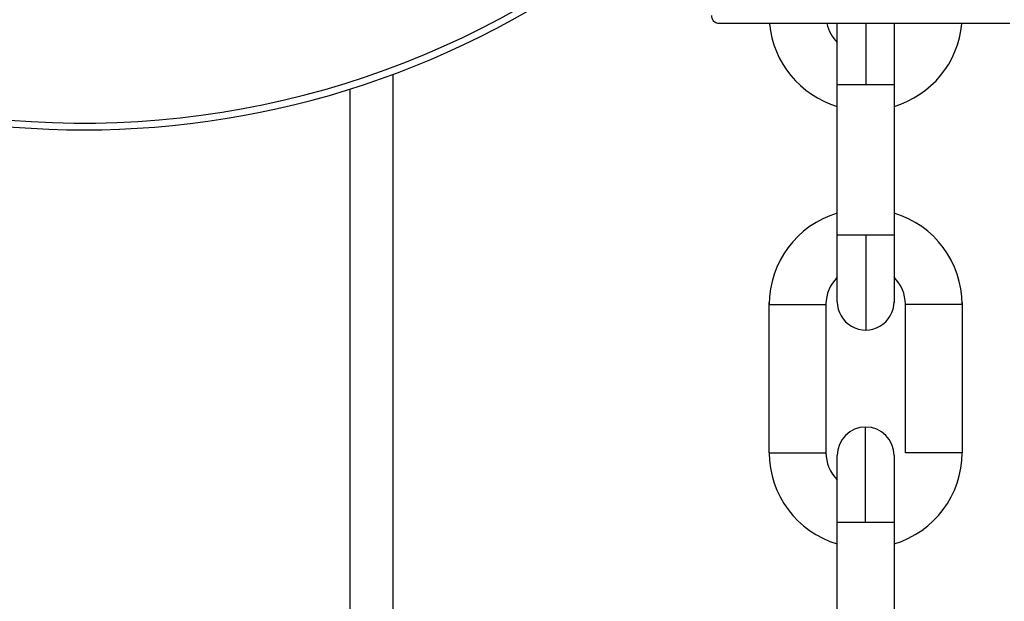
# Model space of a CAD drawing. Header units: inches. Extents: x 170 to 288, y 234 to 248.
# Tile 107 of 192: x 186.0206 to 186.1116, y 244.0323 to 244.0861. Entities that reach past the tile are written whole.
import ezdxf

# ---------------------------------------------------------------- set-up
doc = ezdxf.new("R2010")
doc.units = ezdxf.units.IN
doc.header["$LTSCALE"] = 0.25
doc.header["$MEASUREMENT"] = 0
doc.layers.add('ANNOTATIONS', color=1, linetype='Continuous')
doc.layers.add('SLIM E GUIDE MOTOR LH', color=7, linetype='Continuous')
doc.styles.add('ARIAL', font='arial.ttf', dxfattribs={"height": 0.09375})
doc.dimstyles.new('STANDARD$0', dxfattribs={"dimtxt": 0.09375, "dimasz": 0.09375, "dimexe": 0.03125, "dimexo": 0.046875, "dimgap": 0.09, "dimtad": 0, "dimtih": 1, "dimtoh": 1, "dimdec": 4, "dimzin": 0, "dimdsep": 46, "dimtxsty": 'ARIAL', "dimcen": 0.09, "dimadec": 0, "dimazin": 0, "dimtfac": 1, "dimtdec": 4, "dimtofl": 0, "dimtmove": 0, "dimatfit": 1, "dimfxl": 1, "dimtolj": 1, "dimtzin": 0, "dimarcsym": 0})

# ---------------------------------------------------------------- blocks, each defined once
blk = doc.blocks.new('*D11')
at = {"layer": 'ANNOTATIONS', "color": 0, "lineweight": -2, "transparency": 16777216}
for p, q in [((185.6191465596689, 244.1437778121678), (187.0176164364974, 244.1437778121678)), ((186.9863664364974, 244.0500278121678), (186.9863664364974, 242.3590412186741)), ((186.9863664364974, 240.2331944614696), (186.9863664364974, 241.9241810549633)), ((185.7089299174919, 240.1394444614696), (187.0176164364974, 240.1394444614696))]:
    blk.add_line(p, q, dxfattribs=at)
at = {"layer": 'ANNOTATIONS', "color": 0, "transparency": 16777216}
for points in [[(186.9707414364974, 244.0500278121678), (187.0019914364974, 244.0500278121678), (186.9863664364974, 244.1437778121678)], [(186.9707414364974, 240.2331944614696), (187.0019914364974, 240.2331944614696), (186.9863664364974, 240.1394444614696)]]:
    blk.add_solid(points, dxfattribs=at)
at = {"layer": 'defpoints', "color": 0, "transparency": 16777216}
for p in [(185.5722715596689, 244.1437778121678), (186.9863664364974, 244.1437778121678), (185.6620549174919, 240.1394444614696)]:
    blk.add_point(p, dxfattribs=at)
at = {"layer": 'ANNOTATIONS', "color": 0, "transparency": 16777216, "insert": (186.9863664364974, 242.1416111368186), "char_height": 0.09375, "attachment_point": 5, "style": 'ARIAL'}
blk.add_mtext('\\A1;OPENING \\PHEIGHT', dxfattribs=at)

msp = doc.modelspace()

# ---------------------------------------------------------------- linework, layer by layer
at = {"layer": 'SLIM E GUIDE MOTOR LH'}
for p, q in [((186.0961940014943, 244.0599735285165), (186.0961940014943, 244.0857554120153)), ((186.0988186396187, 244.0857589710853), (186.0988186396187, 244.0800523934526)), ((186.1014433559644, 244.085712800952), (186.1014433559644, 244.0599735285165)), ((186.0550653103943, 244.0809896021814), (186.0550646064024, 244.0309176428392)), ((186.0511275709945, 244.0309177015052), (186.0511282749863, 244.0796408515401)), ((186.0969627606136, 244.0800523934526), (186.1006745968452, 244.0800523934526)), ((186.0988186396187, 244.0661416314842), (186.0988186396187, 244.0573488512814)), ((186.0898924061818, 244.0460025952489), (186.0898927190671, 244.0599133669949)), ((186.0951420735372, 244.0599132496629), (186.0951417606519, 244.0460024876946)), ((186.1014433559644, 244.0599735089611), (186.101442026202, 244.0598898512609)), ((186.1024908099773, 244.0460023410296), (186.1024911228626, 244.0599130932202)), ((186.1077404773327, 244.0599129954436), (186.1077401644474, 244.0460022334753)), ((186.0961911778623, 244.0256718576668), (186.0961914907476, 244.0395826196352)), ((186.1014408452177, 244.0395825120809), (186.1014405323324, 244.0256717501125))]:
    msp.add_line(p, q, dxfattribs=at)
at = {"layer": 'SLIM E GUIDE MOTOR LH', "flags": 128}
for points in [[(186.0961940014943, 244.0800523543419), (186.0963937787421, 244.0800523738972), (186.0969627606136, 244.0800523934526)], [(186.1006745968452, 244.0800523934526), (186.1012435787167, 244.0800523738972), (186.1014433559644, 244.0800523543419)], [(186.1006745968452, 244.0661416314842), (186.0969627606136, 244.0661416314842), (186.0963937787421, 244.0661416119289), (186.0961940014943, 244.0661415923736)], [(186.1014433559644, 244.0661415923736), (186.1012435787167, 244.0661416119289), (186.1006745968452, 244.0661416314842)], [(186.0898947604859, 244.0597215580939), (186.0900946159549, 244.0597215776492), (186.0906635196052, 244.0597215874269), (186.0915150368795, 244.0597215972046), (186.0935239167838, 244.0597215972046), (186.0943753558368, 244.0597215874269), (186.0949443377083, 244.0597215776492), (186.095144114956, 244.0597215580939)], [(186.1077425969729, 244.0597215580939), (186.1075427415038, 244.0597215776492), (186.1069738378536, 244.0597215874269), (186.1061223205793, 244.0597215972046), (186.104113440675, 244.0597215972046), (186.103262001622, 244.0597215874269), (186.1026930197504, 244.0597215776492), (186.1024932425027, 244.0597215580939)], [(186.098816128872, 244.0395826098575), (186.0988162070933, 244.0412979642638), (186.0988162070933, 244.0429473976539), (186.0988162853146, 244.0444675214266), (186.0988162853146, 244.0468933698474), (186.0988163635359, 244.0477058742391), (186.0988163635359, 244.0483751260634)], [(186.0898924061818, 244.0460025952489), (186.0900921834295, 244.0460026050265), (186.090661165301, 244.0460026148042), (186.0915126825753, 244.0460026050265), (186.0925170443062, 244.0460025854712), (186.0935214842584, 244.0460025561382), (186.0943730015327, 244.0460025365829), (186.0949419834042, 244.0460025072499), (186.0951417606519, 244.0460024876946)], [(186.0961914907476, 244.0395826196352), (186.0961914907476, 244.0407859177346), (186.0961915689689, 244.041942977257), (186.0961915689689, 244.0452810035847), (186.0961916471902, 244.045631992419), (186.0961916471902, 244.0457505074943)], [(186.101440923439, 244.04575039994), (186.101440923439, 244.0430092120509), (186.1014408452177, 244.0419428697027)], [(186.1077401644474, 244.0460022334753), (186.1075403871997, 244.0460022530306), (186.1069714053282, 244.0460022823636), (186.1061198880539, 244.0460023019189), (186.105115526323, 244.0460023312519), (186.1041110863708, 244.0460023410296), (186.1032595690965, 244.0460023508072), (186.102690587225, 244.0460023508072), (186.1024908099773, 244.0460023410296)], [(186.0961915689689, 244.0452809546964), (186.0961916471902, 244.0456319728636)], [(186.101440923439, 244.0430090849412), (186.1014408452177, 244.0419427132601), (186.1014408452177, 244.0395823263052)], [(186.0961914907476, 244.0395826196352), (186.0963912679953, 244.0395826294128), (186.0969602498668, 244.0395826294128), (186.0978117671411, 244.0395826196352), (186.098816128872, 244.0395826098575)], [(186.098816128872, 244.0395826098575), (186.0998205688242, 244.0395825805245), (186.1006720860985, 244.0395825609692), (186.10124106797, 244.0395825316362), (186.1014408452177, 244.0395825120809)]]:
    msp.add_lwpolyline(points, dxfattribs=at)
at = {"layer": 'SLIM E GUIDE MOTOR LH'}
for centre, radius, start, end in [((186.0265231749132, 244.1578846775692), 0.08202099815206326, 158.3981085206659, 21.60192367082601), ((186.0265350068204, 244.157844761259), 0.08133871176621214, 158.1773931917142, 337.6144319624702), ((186.0986874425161, 244.0864722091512), 0.008792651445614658, 185.1362364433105, 253.525889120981), ((186.0986874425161, 244.0864722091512), 0.003543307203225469, 192.6949953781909, 225.2750887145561), ((186.0989499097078, 244.0864722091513), 0.008792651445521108, 286.4741108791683, 354.8849426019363), ((186.0986874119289, 244.059721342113), 0.00879265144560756, 106.4727034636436, 179.9985925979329), ((186.0989499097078, 244.0597215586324), 0.008792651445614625, 359.9999998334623, 73.52588913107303), ((186.0986874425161, 244.0597215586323), 0.00354330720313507, 134.7245045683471, 179.9999998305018), ((186.0989499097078, 244.0597215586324), 0.003543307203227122, 359.9999998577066, 45.27508871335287), ((186.0988186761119, 244.0599735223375), 0.002624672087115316, 179.999631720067, 359.9999823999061), ((186.0988162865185, 244.0457504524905), 0.002624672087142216, 359.979854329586, 179.9798341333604), ((186.098685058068, 244.0460024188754), 0.008792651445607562, 179.9988299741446, 253.5247191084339), ((186.098685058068, 244.0460024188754), 0.003543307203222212, 179.9988299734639, 225.2742419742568), ((186.0989475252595, 244.0460024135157), 0.008792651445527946, 286.4729408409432, 359.998829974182)]:
    msp.add_arc(centre, radius, start, end, dxfattribs=at)
for points, knots in [([(186.0852491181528, 244.0857051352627), (186.0851829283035, 244.0857109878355), (186.085045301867, 244.0857231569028), (186.0848538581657, 244.0858231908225), (186.0846933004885, 244.0859874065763), (186.0845930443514, 244.086204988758), (186.084596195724, 244.0863642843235), (186.0845976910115, 244.0864398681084)], [0, 0, 0, 0, 0.1792361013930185, 0.3726798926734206, 0.5711236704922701, 0.7965034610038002, 1, 1, 1, 1]), ([(186.1121520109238, 244.0857047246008), (186.1121019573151, 244.0857047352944), (186.1120018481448, 244.085704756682), (186.1112019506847, 244.0857048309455), (186.1099588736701, 244.0857048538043), (186.1082728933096, 244.0857049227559), (186.1062221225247, 244.0857049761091), (186.1038813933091, 244.0857050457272), (186.1013417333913, 244.085705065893), (186.098700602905, 244.0857051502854), (186.0960594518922, 244.085705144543), (186.0935197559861, 244.0857052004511), (186.0911790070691, 244.085705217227), (186.0891282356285, 244.0857052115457), (186.0874422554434, 244.0857052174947), (186.086199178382, 244.0857051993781), (186.0853992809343, 244.0857051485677), (186.0852991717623, 244.0857051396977), (186.0852491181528, 244.0857051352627)], [0, 0, 0, 0, 0.0624984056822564, 0.1249992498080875, 0.1875021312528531, 0.2499975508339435, 0.3124996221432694, 0.3750008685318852, 0.4374988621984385, 0.4999991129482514, 0.5624993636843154, 0.6249991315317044, 0.6875003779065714, 0.75000244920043, 0.8124978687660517, 0.8750007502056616, 0.9375015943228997, 1, 1, 1, 1]), ([(186.1111677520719, 244.0857047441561), (186.1111213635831, 244.0857047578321), (186.1110285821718, 244.0857047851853), (186.11028725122, 244.0857048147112), (186.1091350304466, 244.0857048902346), (186.1075726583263, 244.0857049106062), (186.1056716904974, 244.0857049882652), (186.1035022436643, 244.0857050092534), (186.1011485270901, 244.0857050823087), (186.0987005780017, 244.0857051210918), (186.0962526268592, 244.0857051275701), (186.0938988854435, 244.0857051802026), (186.0917294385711, 244.0857051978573), (186.0898284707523, 244.0857051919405), (186.0882660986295, 244.0857051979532), (186.0871138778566, 244.0857051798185), (186.0863725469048, 244.0857051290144), (186.0862797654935, 244.0857051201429), (186.0862333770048, 244.0857051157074)], [0, 0, 0, 0, 0.06249590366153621, 0.1249977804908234, 0.1874997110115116, 0.2499989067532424, 0.3124983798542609, 0.3749976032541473, 0.4374987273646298, 0.4999990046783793, 0.562501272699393, 0.6250023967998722, 0.6875016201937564, 0.7500010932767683, 0.8125002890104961, 0.8750022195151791, 0.9375040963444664, 1, 1, 1, 1])]:
    msp.add_open_spline(points, degree=3, knots=knots, dxfattribs=at)

# ---------------------------------------------------------------- dimensions: what is measured, and where the dimension line sits
at = {"layer": 'ANNOTATIONS'}
dim = msp.add_linear_dim(base=(186.9863664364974, 244.1437778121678), p1=(185.6620549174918, 240.1394444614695), p2=(185.5722715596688, 244.1437778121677), angle=90, text='OPENING \\PHEIGHT', dimstyle='STANDARD$0', dxfattribs=at)
dim.commit()
dim.dimension.update_dxf_attribs({"geometry": '*D11', "text_midpoint": (186.9863664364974, 242.1416111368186)})

doc.saveas('drawing.dxf')
